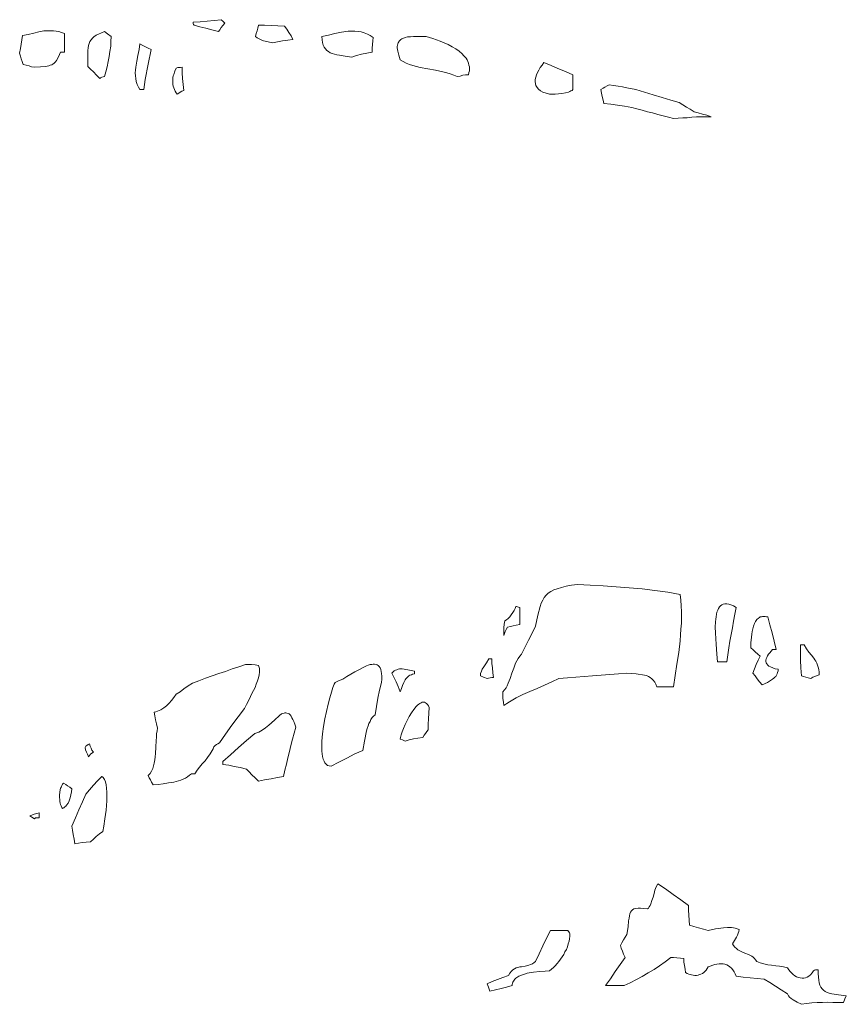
# Model space of a CAD drawing. Header units: inches. Extents: x -0.43 to 6, y 6.58 to 15.12.
# Tile 4 of 13: x 1.58 to 3.16, y 8.53 to 10.41. Entities that reach past the tile are written whole.
import ezdxf

# ---------------------------------------------------------------- set-up
doc = ezdxf.new("R2010")
doc.units = ezdxf.units.IN
doc.header["$MEASUREMENT"] = 0

# ---------------------------------------------------------------- blocks, each defined once
blk = doc.blocks.new('WMF0')
at = {"color": 7, "lineweight": 0}
for points in [[(1.931, -4.1777), (1.9187, -4.1741), (1.9072, -4.1709), (1.8954, -4.1682), (1.8844, -4.1654), (1.8835, -4.164), (1.883, -4.1627), (1.8826, -4.1613), (1.8826, -4.1599), (1.8963, -4.159), (1.9095, -4.1576), (1.9228, -4.1563), (1.936, -4.1549), (1.9392, -4.1576), (1.9433, -4.1618), (1.9397, -4.1659), (1.9365, -4.17), (1.9337, -4.1741), (1.931, -4.1777), (1.931, -4.1777)], [(2.0343, -4.1992), (2.0256, -4.1974), (2.0169, -4.1951), (2.0123, -4.1933), (2.0087, -4.1915), (2.005, -4.1892), (2.0018, -4.1869), (2.0032, -4.1814), (2.0046, -4.1764), (2.0059, -4.1709), (2.0073, -4.1654), (2.0192, -4.1654), (2.0315, -4.1659), (2.0443, -4.1663), (2.0571, -4.1672), (2.0612, -4.1727), (2.0653, -4.1791), (2.0695, -4.1855), (2.0731, -4.1924), (2.0631, -4.1937), (2.053, -4.1951), (2.0434, -4.1969), (2.0343, -4.1992), (2.0343, -4.1992)], [(1.5801, -4.2454), (1.5746, -4.2445), (1.5696, -4.2431), (1.5641, -4.2417), (1.5586, -4.2403), (1.5563, -4.2349), (1.5545, -4.2294), (1.5531, -4.2244), (1.5517, -4.2189), (1.5531, -4.2097), (1.5545, -4.2015), (1.5559, -4.1933), (1.5568, -4.1851), (1.5682, -4.1828), (1.5787, -4.1805), (1.5883, -4.1782), (1.5979, -4.1764), (1.6025, -4.1759), (1.607, -4.1759), (1.6116, -4.1759), (1.6162, -4.1759), (1.6212, -4.1768), (1.6262, -4.1777), (1.6317, -4.1796), (1.6372, -4.1814), (1.6372, -4.1896), (1.6372, -4.1988), (1.6372, -4.2079), (1.6372, -4.217), (1.6331, -4.217), (1.6299, -4.217), (1.6258, -4.2257), (1.6217, -4.2326), (1.6198, -4.2353), (1.6175, -4.2376), (1.6153, -4.2394), (1.613, -4.2408), (1.6102, -4.2417), (1.6075, -4.2426), (1.6043, -4.2435), (1.6006, -4.244), (1.5915, -4.2449), (1.5801, -4.2454), (1.5801, -4.2454)], [(1.7048, -4.2668), (1.6984, -4.2605), (1.6925, -4.2545), (1.687, -4.249), (1.6815, -4.244), (1.6815, -4.2303), (1.6815, -4.2184), (1.682, -4.2134), (1.6824, -4.2084), (1.6833, -4.2042), (1.6843, -4.2001), (1.6856, -4.1965), (1.6879, -4.1933), (1.6907, -4.1901), (1.6934, -4.1873), (1.6975, -4.1846), (1.7021, -4.1823), (1.7076, -4.18), (1.7135, -4.1777), (1.719, -4.1819), (1.7263, -4.1869), (1.7258, -4.1965), (1.7254, -4.2056), (1.724, -4.2157), (1.7226, -4.2253), (1.7208, -4.2349), (1.7185, -4.2445), (1.7162, -4.2541), (1.7135, -4.2632), (1.7112, -4.2636), (1.7085, -4.2646), (1.7062, -4.2655), (1.7048, -4.2668), (1.7048, -4.2668)], [(2.1855, -4.2262), (2.1727, -4.2244), (2.1618, -4.2225), (2.1567, -4.2216), (2.1522, -4.2207), (2.148, -4.2193), (2.1444, -4.218), (2.1407, -4.2157), (2.138, -4.2134), (2.1353, -4.2106), (2.133, -4.2074), (2.1311, -4.2033), (2.1298, -4.1983), (2.1289, -4.1933), (2.1284, -4.1869), (2.1407, -4.1841), (2.1531, -4.1809), (2.1659, -4.1787), (2.1787, -4.1768), (2.1851, -4.1768), (2.1915, -4.1768), (2.1974, -4.1773), (2.2033, -4.1782), (2.2093, -4.18), (2.2152, -4.1823), (2.2207, -4.1851), (2.2262, -4.1887), (2.2253, -4.1951), (2.2248, -4.202), (2.2244, -4.2093), (2.2244, -4.217), (2.2143, -4.2189), (2.2042, -4.2207), (2.1947, -4.2234), (2.1855, -4.2262), (2.1855, -4.2262)], [(2.3866, -4.2632), (2.3802, -4.2605), (2.3733, -4.2582), (2.3665, -4.2563), (2.3591, -4.2545), (2.345, -4.2513), (2.3304, -4.2486), (2.3157, -4.2458), (2.302, -4.2422), (2.2956, -4.2403), (2.2892, -4.2376), (2.2833, -4.2349), (2.2778, -4.2312), (2.2751, -4.2225), (2.2732, -4.2152), (2.2728, -4.212), (2.2723, -4.2088), (2.2723, -4.2061), (2.2728, -4.2033), (2.2732, -4.201), (2.2742, -4.1988), (2.2751, -4.1969), (2.276, -4.1956), (2.2778, -4.1937), (2.2792, -4.1924), (2.281, -4.1915), (2.2828, -4.1905), (2.287, -4.1887), (2.292, -4.1878), (2.2975, -4.1873), (2.3029, -4.1869), (2.3153, -4.1869), (2.3276, -4.1869), (2.34, -4.191), (2.3541, -4.196), (2.3619, -4.1992), (2.3692, -4.2024), (2.377, -4.2065), (2.3838, -4.2106), (2.3902, -4.2152), (2.3962, -4.2202), (2.3989, -4.223), (2.4012, -4.2257), (2.4035, -4.2285), (2.4053, -4.2317), (2.4071, -4.2349), (2.408, -4.2381), (2.409, -4.2413), (2.4099, -4.2449), (2.4099, -4.2486), (2.4099, -4.2522), (2.409, -4.2559), (2.408, -4.26), (2.4026, -4.26), (2.3971, -4.2609), (2.392, -4.2623), (2.3866, -4.2632), (2.3866, -4.2632)], [(1.7811, -4.2883), (1.7784, -4.2833), (1.7761, -4.2783), (1.7743, -4.2728), (1.7734, -4.2673), (1.7729, -4.2618), (1.7724, -4.2563), (1.7729, -4.2509), (1.7734, -4.2454), (1.7752, -4.2339), (1.7775, -4.223), (1.7798, -4.212), (1.7811, -4.201), (1.7866, -4.2038), (1.7921, -4.2065), (1.7971, -4.2093), (1.8026, -4.2116), (1.8008, -4.2212), (1.7985, -4.2303), (1.7967, -4.2399), (1.7948, -4.2495), (1.793, -4.2591), (1.7912, -4.2687), (1.7898, -4.2783), (1.7884, -4.2883), (1.7843, -4.2883), (1.7811, -4.2883), (1.7811, -4.2883)], [(2.5629, -4.297), (2.5561, -4.2952), (2.5501, -4.2929), (2.5456, -4.2906), (2.5419, -4.2874), (2.5392, -4.2842), (2.5369, -4.2806), (2.536, -4.2769), (2.5355, -4.2728), (2.5355, -4.2687), (2.5364, -4.2646), (2.5378, -4.26), (2.5401, -4.2554), (2.5424, -4.2509), (2.5451, -4.2463), (2.5488, -4.2413), (2.552, -4.2367), (2.5657, -4.2422), (2.5789, -4.2477), (2.5931, -4.2536), (2.6073, -4.26), (2.6073, -4.2664), (2.6073, -4.2732), (2.6073, -4.2806), (2.6073, -4.2883), (2.6059, -4.2897), (2.6036, -4.2906), (2.6013, -4.292), (2.599, -4.2929), (2.5931, -4.2943), (2.5862, -4.2956), (2.5735, -4.297), (2.5629, -4.297), (2.5629, -4.297)], [(1.8524, -4.297), (1.8501, -4.2943), (1.8483, -4.2911), (1.8469, -4.2879), (1.8456, -4.2847), (1.8446, -4.2815), (1.8442, -4.2783), (1.8437, -4.2751), (1.8437, -4.2714), (1.8437, -4.2682), (1.8442, -4.265), (1.8446, -4.2618), (1.8456, -4.2591), (1.8478, -4.2531), (1.8506, -4.2472), (1.8533, -4.2463), (1.8561, -4.2458), (1.8588, -4.2458), (1.8615, -4.2454), (1.8615, -4.2563), (1.8625, -4.2673), (1.8638, -4.2783), (1.8647, -4.2902), (1.8611, -4.2915), (1.8579, -4.2929), (1.8552, -4.2947), (1.8524, -4.297), (1.8524, -4.297)], [(2.7996, -4.3436), (2.7896, -4.3409), (2.7795, -4.3381), (2.7695, -4.3354), (2.7594, -4.3326), (2.7494, -4.3304), (2.7393, -4.3276), (2.7293, -4.3249), (2.7197, -4.3221), (2.706, -4.3199), (2.6927, -4.318), (2.6795, -4.3162), (2.6662, -4.3148), (2.6648, -4.3084), (2.6635, -4.3016), (2.6621, -4.2952), (2.6607, -4.2883), (2.6648, -4.2856), (2.6685, -4.2833), (2.6726, -4.281), (2.6767, -4.2792), (2.6849, -4.2801), (2.6936, -4.2815), (2.7018, -4.2828), (2.7105, -4.2847), (2.7274, -4.2883), (2.7443, -4.2929), (2.7608, -4.2979), (2.7777, -4.3034), (2.7942, -4.3084), (2.8101, -4.313), (2.817, -4.3171), (2.8239, -4.3217), (2.8312, -4.3258), (2.8389, -4.3308), (2.8467, -4.3326), (2.8549, -4.3349), (2.8627, -4.3372), (2.8709, -4.34), (2.8613, -4.34), (2.8522, -4.3404), (2.8435, -4.3404), (2.8344, -4.3409), (2.8257, -4.3418), (2.817, -4.3422), (2.8083, -4.3427), (2.7996, -4.3436), (2.7996, -4.3436)], [(2.4757, -5.4631), (2.4748, -5.4567), (2.4738, -5.4498), (2.4738, -5.443), (2.4738, -5.4366), (2.477, -5.4329), (2.4798, -5.4293), (2.4821, -5.4252), (2.4839, -5.4206), (2.4875, -5.4115), (2.4907, -5.4014), (2.4944, -5.3918), (2.4981, -5.3822), (2.5003, -5.3777), (2.5031, -5.3731), (2.5058, -5.369), (2.5095, -5.3653), (2.5159, -5.3521), (2.5227, -5.3384), (2.5296, -5.3251), (2.536, -5.3119), (2.5406, -5.2908), (2.5447, -5.2744), (2.5469, -5.268), (2.5497, -5.262), (2.5524, -5.257), (2.5561, -5.2525), (2.5602, -5.2488), (2.5652, -5.2456), (2.5707, -5.2424), (2.5776, -5.2401), (2.5853, -5.2378), (2.5945, -5.2355), (2.6045, -5.2337), (2.6164, -5.2319), (2.6406, -5.2333), (2.6648, -5.2346), (2.69, -5.2365), (2.7146, -5.2383), (2.7398, -5.2406), (2.764, -5.2433), (2.7882, -5.247), (2.812, -5.2515), (2.8133, -5.262), (2.8138, -5.273), (2.8143, -5.284), (2.8143, -5.2949), (2.8143, -5.3059), (2.8133, -5.3173), (2.8129, -5.3283), (2.812, -5.3393), (2.8092, -5.3617), (2.806, -5.3841), (2.8028, -5.406), (2.7996, -5.4275), (2.7914, -5.4275), (2.7836, -5.4275), (2.7754, -5.4275), (2.7676, -5.4275), (2.7658, -5.4224), (2.7635, -5.4183), (2.7608, -5.4147), (2.7581, -5.4119), (2.7549, -5.4096), (2.7517, -5.4074), (2.748, -5.406), (2.7443, -5.4051), (2.7279, -5.4023), (2.7105, -5.401), (2.6941, -5.4023), (2.6776, -5.4037), (2.6612, -5.4051), (2.6447, -5.4064), (2.6287, -5.4074), (2.6127, -5.4087), (2.5968, -5.4101), (2.5808, -5.4115), (2.5671, -5.4179), (2.5533, -5.4243), (2.5392, -5.4302), (2.5255, -5.4361), (2.5118, -5.4421), (2.499, -5.4485), (2.4926, -5.4521), (2.4866, -5.4558), (2.4812, -5.4594), (2.4757, -5.4631), (2.4757, -5.4631)], [(2.4757, -5.3297), (2.4757, -5.3219), (2.4757, -5.3146), (2.4761, -5.3077), (2.4775, -5.3013), (2.4807, -5.2995), (2.4839, -5.2968), (2.4871, -5.2936), (2.4898, -5.2899), (2.4926, -5.2858), (2.4953, -5.2817), (2.4971, -5.278), (2.4985, -5.2744), (2.4999, -5.2744), (2.5017, -5.2748), (2.5035, -5.2753), (2.5058, -5.2762), (2.5058, -5.2844), (2.5058, -5.2922), (2.5058, -5.3004), (2.5058, -5.3082), (2.4994, -5.3096), (2.4935, -5.3109), (2.488, -5.3123), (2.4825, -5.3137), (2.4802, -5.3178), (2.4784, -5.3215), (2.477, -5.3256), (2.4757, -5.3297), (2.4757, -5.3297)], [(2.8833, -5.3795), (2.8823, -5.3653), (2.881, -5.3461), (2.8801, -5.3356), (2.8796, -5.3246), (2.8791, -5.3137), (2.8796, -5.3032), (2.8801, -5.2981), (2.8805, -5.2936), (2.8814, -5.289), (2.8823, -5.2849), (2.8837, -5.2812), (2.8855, -5.278), (2.8869, -5.2748), (2.8892, -5.2726), (2.8915, -5.2707), (2.8942, -5.2694), (2.8974, -5.2689), (2.9011, -5.2689), (2.9047, -5.2694), (2.9088, -5.2712), (2.9139, -5.273), (2.9189, -5.2762), (2.9162, -5.289), (2.9139, -5.3018), (2.9116, -5.3146), (2.9093, -5.3274), (2.907, -5.3402), (2.9052, -5.353), (2.9029, -5.3662), (2.9011, -5.3795), (2.896, -5.3795), (2.8915, -5.3795), (2.8874, -5.3795), (2.8833, -5.3795), (2.8833, -5.3795)], [(2.9687, -5.4238), (2.9637, -5.4179), (2.9591, -5.4119), (2.955, -5.4064), (2.9509, -5.401), (2.9536, -5.3927), (2.9573, -5.385), (2.9609, -5.3767), (2.965, -5.369), (2.96, -5.3649), (2.9554, -5.3607), (2.9513, -5.3566), (2.9472, -5.353), (2.9472, -5.3434), (2.9481, -5.3324), (2.9486, -5.3269), (2.9495, -5.3219), (2.9504, -5.3164), (2.9518, -5.3114), (2.9536, -5.3068), (2.9559, -5.3027), (2.9586, -5.2991), (2.9614, -5.2963), (2.9632, -5.2949), (2.965, -5.294), (2.9673, -5.2936), (2.9692, -5.2931), (2.9714, -5.2931), (2.9742, -5.2931), (2.9765, -5.2936), (2.9792, -5.294), (2.9833, -5.3091), (2.9874, -5.3246), (2.9915, -5.3402), (2.9952, -5.3562), (2.9911, -5.3562), (2.9883, -5.3562), (2.9856, -5.3594), (2.9829, -5.3626), (2.9806, -5.3653), (2.9788, -5.3681), (2.9774, -5.3713), (2.976, -5.374), (2.9756, -5.3767), (2.9756, -5.379), (2.976, -5.3813), (2.9774, -5.3836), (2.9792, -5.3859), (2.9815, -5.3877), (2.9847, -5.3895), (2.9888, -5.3914), (2.9934, -5.3927), (2.9989, -5.3936), (2.9989, -5.3968), (2.9979, -5.4), (2.997, -5.4028), (2.9961, -5.4051), (2.9943, -5.4074), (2.9925, -5.4092), (2.9906, -5.411), (2.9883, -5.4128), (2.9788, -5.4188), (2.9687, -5.4238), (2.9687, -5.4238)], [(3.0615, -5.4115), (3.056, -5.4101), (3.0519, -5.4087), (3.0473, -5.4074), (3.0436, -5.4064), (3.0423, -5.3914), (3.0418, -5.3767), (3.0418, -5.3621), (3.0418, -5.3475), (3.0446, -5.3475), (3.0487, -5.3475), (3.0532, -5.3548), (3.0578, -5.3612), (3.0624, -5.3667), (3.0669, -5.3726), (3.0692, -5.3758), (3.0711, -5.3786), (3.0729, -5.3822), (3.0743, -5.3859), (3.0756, -5.39), (3.0765, -5.3941), (3.077, -5.3991), (3.0774, -5.4046), (3.0733, -5.406), (3.0692, -5.4074), (3.0651, -5.4092), (3.0615, -5.4115), (3.0615, -5.4115)], [(1.8063, -5.6143), (1.8035, -5.6093), (1.8012, -5.6048), (1.7989, -5.6006), (1.7971, -5.5965), (1.8008, -5.5929), (1.8035, -5.5883), (1.8058, -5.5833), (1.8072, -5.5782), (1.8085, -5.5728), (1.8095, -5.5668), (1.8104, -5.5609), (1.8108, -5.5545), (1.8113, -5.5422), (1.8122, -5.5294), (1.8127, -5.5234), (1.8131, -5.517), (1.814, -5.5115), (1.8149, -5.5061), (1.8127, -5.4978), (1.8108, -5.4901), (1.8095, -5.4827), (1.8081, -5.4754), (1.8117, -5.475), (1.8149, -5.4736), (1.8181, -5.4727), (1.8213, -5.4713), (1.8268, -5.4677), (1.8318, -5.4636), (1.8369, -5.4585), (1.8414, -5.4535), (1.846, -5.4476), (1.8506, -5.4416), (1.8579, -5.4366), (1.8652, -5.4311), (1.873, -5.4256), (1.8812, -5.4206), (1.8935, -5.4156), (1.9063, -5.411), (1.9191, -5.4064), (1.9319, -5.4019), (1.9443, -5.3978), (1.957, -5.3932), (1.9698, -5.3891), (1.9826, -5.385), (1.9881, -5.385), (1.9941, -5.385), (2.0009, -5.3854), (2.0073, -5.3868), (2.0082, -5.3886), (2.0087, -5.3904), (2.0091, -5.3923), (2.0096, -5.3946), (2.0096, -5.3996), (2.0087, -5.4046), (2.0073, -5.4101), (2.0055, -5.416), (2.0032, -5.422), (2.0009, -5.4284), (1.995, -5.4403), (1.9895, -5.4517), (1.9845, -5.4613), (1.9808, -5.4686), (1.9685, -5.4846), (1.9566, -5.5006), (1.9447, -5.5175), (1.9328, -5.5344), (1.9301, -5.5358), (1.9273, -5.5371), (1.9246, -5.539), (1.9219, -5.5417), (1.9209, -5.5453), (1.9191, -5.5485), (1.9173, -5.5522), (1.9155, -5.5554), (1.9104, -5.5618), (1.9054, -5.5682), (1.8999, -5.5741), (1.8949, -5.5805), (1.8903, -5.5865), (1.8862, -5.5933), (1.8821, -5.5933), (1.8794, -5.5933), (1.8757, -5.5961), (1.8721, -5.5988), (1.8679, -5.6016), (1.8638, -5.6034), (1.8593, -5.6052), (1.8547, -5.6066), (1.8501, -5.6079), (1.8456, -5.6093), (1.8355, -5.6107), (1.8255, -5.6121), (1.8159, -5.6134), (1.8063, -5.6143), (1.8063, -5.6143)], [(2.1462, -5.5787), (2.1426, -5.5782), (2.1394, -5.5773), (2.1366, -5.575), (2.1343, -5.5723), (2.1325, -5.5691), (2.1311, -5.565), (2.1298, -5.5604), (2.1289, -5.5554), (2.1284, -5.5499), (2.1284, -5.544), (2.1284, -5.5376), (2.1284, -5.5312), (2.1298, -5.517), (2.1316, -5.5029), (2.1343, -5.4882), (2.1371, -5.4741), (2.1403, -5.4604), (2.1435, -5.448), (2.1467, -5.4375), (2.1494, -5.4288), (2.1517, -5.4224), (2.1535, -5.4188), (2.1604, -5.416), (2.1682, -5.4124), (2.1759, -5.4078), (2.1837, -5.4032), (2.1915, -5.3987), (2.1992, -5.3946), (2.207, -5.3904), (2.2138, -5.3872), (2.217, -5.3859), (2.2202, -5.385), (2.2234, -5.3845), (2.2262, -5.3841), (2.2289, -5.3841), (2.2317, -5.3845), (2.2339, -5.3854), (2.2358, -5.3868), (2.2376, -5.3886), (2.2394, -5.3914), (2.2408, -5.3941), (2.2417, -5.3978), (2.2422, -5.4019), (2.2426, -5.4069), (2.2426, -5.4124), (2.2422, -5.4188), (2.2385, -5.4339), (2.2353, -5.4489), (2.2326, -5.4649), (2.2298, -5.4809), (2.2271, -5.4832), (2.2244, -5.4859), (2.2221, -5.4896), (2.2202, -5.4933), (2.218, -5.4974), (2.2166, -5.5019), (2.2148, -5.5065), (2.2138, -5.5115), (2.2097, -5.5312), (2.2065, -5.5485), (2.191, -5.5554), (2.1759, -5.5632), (2.1608, -5.5709), (2.1462, -5.5787), (2.1462, -5.5787)], [(2.4437, -5.4115), (2.4368, -5.4087), (2.4309, -5.4064), (2.4313, -5.4019), (2.4327, -5.3973), (2.4345, -5.3936), (2.4373, -5.3895), (2.4423, -5.3818), (2.4469, -5.374), (2.4496, -5.374), (2.4524, -5.374), (2.4528, -5.3827), (2.4537, -5.3914), (2.4546, -5.4005), (2.456, -5.4096), (2.4524, -5.4096), (2.4492, -5.4101), (2.4464, -5.4106), (2.4437, -5.4115), (2.4437, -5.4115)], [(2.2778, -5.4366), (2.2742, -5.427), (2.27, -5.4179), (2.2659, -5.4092), (2.2618, -5.401), (2.2641, -5.3987), (2.2664, -5.3968), (2.2691, -5.3955), (2.2714, -5.3946), (2.2737, -5.3936), (2.2764, -5.3932), (2.2787, -5.3932), (2.2815, -5.3932), (2.2924, -5.3946), (2.3048, -5.3973), (2.3048, -5.4), (2.3048, -5.4028), (2.3016, -5.4032), (2.2993, -5.4042), (2.2965, -5.4051), (2.2943, -5.4064), (2.2924, -5.4083), (2.2906, -5.4101), (2.2888, -5.4119), (2.2874, -5.4142), (2.2847, -5.4192), (2.2819, -5.4247), (2.2801, -5.4307), (2.2778, -5.4366), (2.2778, -5.4366)], [(2.287, -5.5307), (2.2819, -5.5284), (2.2778, -5.5271), (2.2783, -5.5239), (2.2796, -5.5188), (2.2815, -5.5129), (2.2842, -5.5065), (2.2874, -5.4992), (2.2911, -5.4914), (2.2952, -5.4841), (2.2997, -5.4768), (2.3039, -5.4704), (2.3084, -5.4649), (2.3107, -5.4626), (2.3135, -5.4604), (2.3153, -5.459), (2.3176, -5.4576), (2.3199, -5.4567), (2.3221, -5.4567), (2.324, -5.4567), (2.3263, -5.4576), (2.3281, -5.459), (2.3299, -5.4608), (2.3317, -5.4636), (2.3331, -5.4668), (2.3322, -5.4773), (2.3317, -5.4882), (2.3313, -5.4987), (2.3313, -5.5093), (2.3285, -5.5124), (2.3263, -5.5161), (2.3235, -5.5198), (2.3208, -5.5239), (2.3116, -5.5252), (2.3029, -5.5266), (2.2947, -5.5284), (2.287, -5.5307), (2.287, -5.5307)], [(2.0073, -5.6075), (2.0009, -5.6011), (1.995, -5.5952), (1.9895, -5.5897), (1.9845, -5.5842), (1.9726, -5.5814), (1.9612, -5.5792), (1.9507, -5.5769), (1.9397, -5.5755), (1.9397, -5.5728), (1.9397, -5.57), (1.9543, -5.5568), (1.9694, -5.5431), (1.9845, -5.5298), (2.0005, -5.5166), (2.0041, -5.5152), (2.0078, -5.5138), (2.011, -5.512), (2.0146, -5.5097), (2.021, -5.5056), (2.027, -5.5006), (2.0379, -5.491), (2.0475, -5.4823), (2.0516, -5.4791), (2.0562, -5.4773), (2.058, -5.4768), (2.0599, -5.4768), (2.0617, -5.4773), (2.064, -5.4782), (2.0658, -5.4791), (2.0676, -5.4809), (2.0695, -5.4832), (2.0713, -5.4864), (2.0731, -5.4896), (2.0749, -5.4937), (2.0768, -5.4987), (2.0786, -5.5042), (2.0754, -5.5156), (2.0722, -5.5271), (2.069, -5.539), (2.0663, -5.5508), (2.0635, -5.5627), (2.0608, -5.5746), (2.058, -5.5865), (2.0553, -5.5984), (2.0434, -5.6002), (2.0315, -5.6025), (2.0192, -5.6048), (2.0073, -5.6075), (2.0073, -5.6075)], [(1.6833, -5.5609), (1.6811, -5.5559), (1.6792, -5.5517), (1.6774, -5.5472), (1.6765, -5.5431), (1.6779, -5.5408), (1.6801, -5.539), (1.6824, -5.5376), (1.6852, -5.5362), (1.6865, -5.5403), (1.6879, -5.544), (1.6897, -5.5481), (1.6925, -5.5522), (1.6897, -5.554), (1.687, -5.5559), (1.6852, -5.5586), (1.6833, -5.5609), (1.6833, -5.5609)], [(1.6335, -5.6591), (1.6322, -5.6573), (1.6308, -5.6546), (1.6294, -5.6518), (1.629, -5.6491), (1.6281, -5.6459), (1.6281, -5.6422), (1.6276, -5.6386), (1.6276, -5.6349), (1.6285, -5.6276), (1.6299, -5.6207), (1.6313, -5.618), (1.6322, -5.6153), (1.6335, -5.613), (1.6354, -5.6111), (1.6395, -5.6134), (1.6431, -5.6162), (1.6472, -5.6189), (1.6514, -5.6217), (1.6504, -5.6276), (1.6495, -5.6335), (1.6482, -5.639), (1.6463, -5.6445), (1.644, -5.6491), (1.6413, -5.6532), (1.6395, -5.655), (1.6377, -5.6564), (1.6358, -5.6578), (1.6335, -5.6591), (1.6335, -5.6591)], [(1.6568, -5.7268), (1.6555, -5.7176), (1.6541, -5.7089), (1.6527, -5.7007), (1.6514, -5.6929), (1.6582, -5.6769), (1.6646, -5.6619), (1.6715, -5.6468), (1.6779, -5.6322), (1.6852, -5.6235), (1.6925, -5.6148), (1.7003, -5.6066), (1.7085, -5.5984), (1.7098, -5.5993), (1.7112, -5.6002), (1.7126, -5.602), (1.7135, -5.6038), (1.7153, -5.6084), (1.7167, -5.6143), (1.7176, -5.6207), (1.7181, -5.6285), (1.7181, -5.6367), (1.7181, -5.645), (1.7167, -5.6623), (1.7144, -5.6788), (1.7121, -5.6929), (1.7103, -5.7034), (1.7039, -5.708), (1.698, -5.7126), (1.6925, -5.7176), (1.687, -5.7231), (1.6788, -5.7236), (1.671, -5.724), (1.6637, -5.7254), (1.6568, -5.7268), (1.6568, -5.7268)], [(1.5801, -5.6788), (1.5751, -5.676), (1.5714, -5.6733), (1.5751, -5.6719), (1.5796, -5.6705), (1.5842, -5.6692), (1.5892, -5.6678), (1.5892, -5.6715), (1.5892, -5.6769), (1.5865, -5.6769), (1.5837, -5.6769), (1.5819, -5.6774), (1.5801, -5.6788), (1.5801, -5.6788)], [(3.0436, -6.0329), (3.0354, -6.0288), (3.0276, -6.0242), (3.024, -6.0219), (3.0208, -6.0192), (3.0185, -6.0164), (3.0167, -6.0132), (3.0048, -6.0055), (2.9938, -5.9982), (2.9829, -5.9913), (2.9724, -5.9849), (2.9591, -5.9835), (2.9454, -5.9822), (2.9321, -5.9808), (2.9189, -5.9794), (2.9171, -5.9749), (2.9148, -5.9708), (2.9125, -5.9671), (2.9098, -5.9639), (2.907, -5.9612), (2.9043, -5.9593), (2.9011, -5.9575), (2.8974, -5.9566), (2.8938, -5.9557), (2.8901, -5.9557), (2.8865, -5.9557), (2.8823, -5.9561), (2.8782, -5.957), (2.8741, -5.9584), (2.8695, -5.9598), (2.8654, -5.9616), (2.8636, -5.9648), (2.8618, -5.9676), (2.8595, -5.9698), (2.8572, -5.9721), (2.8545, -5.974), (2.8517, -5.9753), (2.849, -5.9762), (2.8462, -5.9772), (2.843, -5.9776), (2.8403, -5.9776), (2.8371, -5.9772), (2.8339, -5.9767), (2.8312, -5.9762), (2.8284, -5.9753), (2.8252, -5.974), (2.8225, -5.9721), (2.8216, -5.9657), (2.8202, -5.9589), (2.8193, -5.9525), (2.8193, -5.9456), (2.8124, -5.9447), (2.806, -5.9443), (2.7996, -5.9438), (2.7942, -5.9438), (2.7836, -5.9516), (2.7727, -5.9593), (2.7622, -5.9662), (2.7512, -5.973), (2.7398, -5.9799), (2.7288, -5.9858), (2.7169, -5.9918), (2.705, -5.9973), (2.6959, -5.9973), (2.6868, -5.9973), (2.6781, -5.9973), (2.6694, -5.9973), (2.679, -5.984), (2.6881, -5.9703), (2.6977, -5.957), (2.7069, -5.9438), (2.7041, -5.9374), (2.7018, -5.9315), (2.6996, -5.926), (2.6982, -5.9205), (2.7009, -5.9155), (2.7037, -5.91), (2.7069, -5.9045), (2.7105, -5.8995), (2.7128, -5.8853), (2.7137, -5.8734), (2.7146, -5.8684), (2.7151, -5.8643), (2.716, -5.8606), (2.7174, -5.8574), (2.7192, -5.8547), (2.721, -5.8524), (2.7238, -5.851), (2.7274, -5.8501), (2.7316, -5.8497), (2.7366, -5.8497), (2.7425, -5.8501), (2.7498, -5.851), (2.7517, -5.8492), (2.753, -5.8469), (2.7549, -5.8442), (2.7562, -5.8414), (2.7581, -5.835), (2.7603, -5.8286), (2.7622, -5.8218), (2.764, -5.8154), (2.7663, -5.809), (2.7695, -5.8031), (2.7841, -5.8127), (2.7987, -5.8232), (2.8133, -5.8337), (2.828, -5.8442), (2.828, -5.8533), (2.8284, -5.8629), (2.8289, -5.8721), (2.8298, -5.8817), (2.838, -5.8844), (2.8472, -5.8867), (2.8563, -5.8894), (2.8654, -5.8922), (2.8796, -5.889), (2.8947, -5.8867), (2.9024, -5.8862), (2.9098, -5.8862), (2.9139, -5.8871), (2.9171, -5.8876), (2.9207, -5.889), (2.9244, -5.8903), (2.9239, -5.894), (2.923, -5.8972), (2.9216, -5.9008), (2.9198, -5.9045), (2.9157, -5.9114), (2.9116, -5.9173), (2.9139, -5.9209), (2.9166, -5.9241), (2.9194, -5.9264), (2.9221, -5.9287), (2.9285, -5.9324), (2.9353, -5.9356), (2.9422, -5.9379), (2.9486, -5.9411), (2.9513, -5.9429), (2.9541, -5.9452), (2.9559, -5.9479), (2.9582, -5.9511), (2.965, -5.9538), (2.9719, -5.9557), (2.9792, -5.9575), (2.9865, -5.9584), (2.9943, -5.9593), (3.0016, -5.9602), (3.0094, -5.9616), (3.0167, -5.9634), (3.0194, -5.9671), (3.0217, -5.9703), (3.0249, -5.9735), (3.0276, -5.9758), (3.0308, -5.9785), (3.034, -5.9803), (3.0377, -5.9817), (3.0409, -5.9826), (3.0446, -5.9831), (3.0477, -5.9831), (3.0514, -5.9826), (3.0546, -5.9813), (3.0578, -5.979), (3.061, -5.9767), (3.0637, -5.973), (3.0665, -5.9689), (3.0683, -5.9676), (3.0701, -5.9671), (3.0729, -5.9671), (3.0756, -5.9671), (3.0756, -5.9744), (3.0761, -5.9813), (3.0765, -5.9867), (3.0774, -5.9922), (3.0788, -5.9963), (3.0806, -6), (3.0829, -6.0032), (3.0857, -6.0059), (3.0889, -6.0082), (3.0925, -6.0101), (3.0966, -6.0114), (3.1017, -6.0128), (3.114, -6.0151), (3.1291, -6.0169), (3.1263, -6.0224), (3.1236, -6.0292), (3.1135, -6.0292), (3.1035, -6.0292), (3.0934, -6.0288), (3.0834, -6.0292), (3.0733, -6.0292), (3.0633, -6.0302), (3.0532, -6.0311), (3.0436, -6.0329), (3.0436, -6.0329)], [(2.4487, -6.0078), (2.4473, -6.0041), (2.446, -6), (2.4451, -5.9968), (2.4437, -5.9936), (2.4533, -5.9895), (2.4633, -5.9858), (2.4738, -5.9817), (2.4843, -5.9776), (2.4871, -5.9735), (2.4903, -5.9698), (2.493, -5.9671), (2.4962, -5.9653), (2.4994, -5.9634), (2.5026, -5.9625), (2.5063, -5.9616), (2.5095, -5.9612), (2.5163, -5.9598), (2.5232, -5.9584), (2.5264, -5.957), (2.53, -5.9557), (2.5332, -5.9534), (2.536, -5.9511), (2.5428, -5.9365), (2.5497, -5.9214), (2.557, -5.9068), (2.5648, -5.8922), (2.5725, -5.8922), (2.5808, -5.8922), (2.5894, -5.8922), (2.5986, -5.8922), (2.5986, -5.8935), (2.5995, -5.8949), (2.6009, -5.8963), (2.6018, -5.8976), (2.6018, -5.9027), (2.6009, -5.9077), (2.6, -5.9127), (2.5986, -5.9177), (2.5968, -5.9232), (2.5949, -5.9283), (2.5922, -5.9328), (2.5899, -5.9379), (2.5867, -5.9424), (2.584, -5.947), (2.5808, -5.9511), (2.5771, -5.9552), (2.5735, -5.9593), (2.5703, -5.9625), (2.5666, -5.9657), (2.5629, -5.9689), (2.5547, -5.9694), (2.5442, -5.9703), (2.5323, -5.9717), (2.5204, -5.9735), (2.515, -5.9753), (2.5095, -5.9772), (2.5045, -5.979), (2.5003, -5.9817), (2.4985, -5.9831), (2.4967, -5.9849), (2.4953, -5.9867), (2.4939, -5.9886), (2.493, -5.9904), (2.4921, -5.9927), (2.4917, -5.995), (2.4917, -5.9973), (2.4807, -6), (2.4702, -6.0027), (2.4597, -6.005), (2.4487, -6.0078), (2.4487, -6.0078)]]:
    blk.add_lwpolyline(points, dxfattribs=at)

msp = doc.modelspace()

# ---------------------------------------------------------------- block references
msp.add_blockref('WMF0', (0.0282, 14.5655))

doc.saveas('drawing.dxf')
